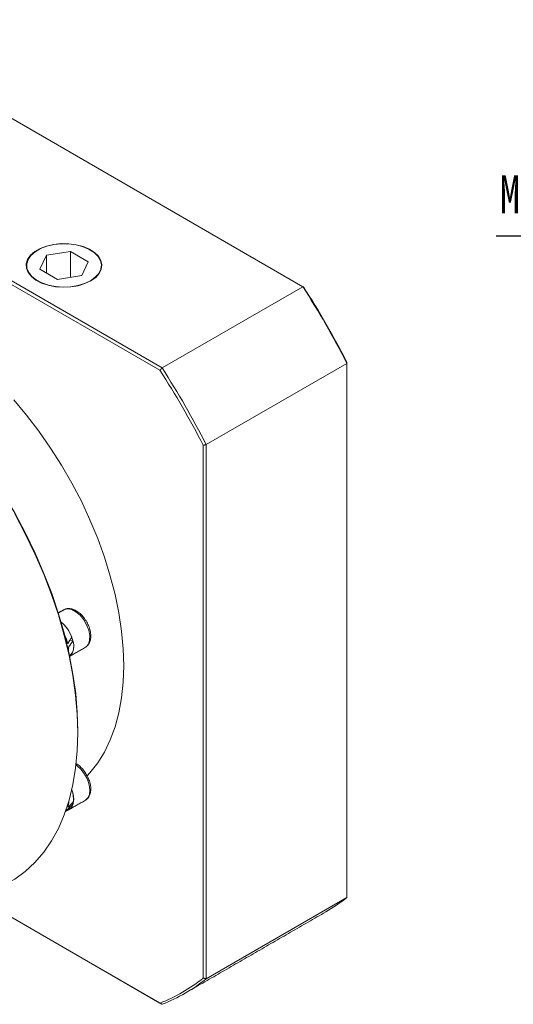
# Model space of a CAD drawing. Header units: millimetres. Extents: x 0 to 1090, y 0 to 771.
# Tile 4 of 7: x 488 to 579, y 168 to 349. Entities that reach past the tile are written whole.
import ezdxf

# ---------------------------------------------------------------- set-up
doc = ezdxf.new("R2010")
doc.units = ezdxf.units.MM
doc.header["$LTSCALE"] = 2
doc.header["$PDSIZE"] = -5
doc.layers.get('0').update_dxf_attribs({"lineweight": 18})
doc.layers.get('Defpoints').update_dxf_attribs({"lineweight": 18})
doc.styles.add('TH_GBDIM', font='txt', dxfattribs={"width": 0.8})
doc.dimstyles.new('TH_GBDIM', dxfattribs={"dimscale": 2, "dimtxt": 3.5, "dimasz": 2.5, "dimexe": 2, "dimexo": 0, "dimgap": 1.5, "dimtad": 1, "dimdec": 1, "dimdsep": 46, "dimtxsty": 'TH_GBDIM', "dimcen": 2.5, "dimdle": 5, "dimclrd": 4, "dimclre": 4, "dimclrt": 3, "dimadec": 0, "dimazin": 0, "dimtfac": 0.714286, "dimtdec": 1, "dimtmove": 0, "dimatfit": 3, "dimfxl": 1, "dimtolj": 1, "dimarcsym": 0})

# ---------------------------------------------------------------- blocks, each defined once
blk = doc.blocks.new('*D9')
at = {"color": 4, "lineweight": -2}
for p, q in [((575.74, 309.53), (618.87, 309.53)), ((618.87, 309.53), (642.46, 296.98)), ((653.94, 285.88), (653.94, 295.88)), ((648.94, 290.88), (658.94, 290.88))]:
    blk.add_line(p, q, dxfattribs=at)
at = {"color": 4}
blk.add_solid([(642.07, 296.25), (642.85, 297.72), (646.88, 294.64)], dxfattribs=at)
at = {"layer": 'Defpoints', "color": 0}
for p in [(646.88, 294.64), (661, 287.12)]:
    blk.add_point(p, dxfattribs=at)
at = {"color": 3, "insert": (589.52, 316.86), "char_height": 7, "attachment_point": 5, "style": 'TH_GBDIM'}
blk.add_mtext('\\A1;{M16深36}{}{}', dxfattribs=at)

msp = doc.modelspace()

# ---------------------------------------------------------------- linework, layer by layer
at = {"color": 7, "linetype": 'Continuous', "lineweight": 15}
for p, q in [((539.94, 300.14), (454.48, 349.48)), ((513.53, 284.69), (428.27, 333.91)), ((428.45, 334.46), (513.92, 285.12)), ((492.53, 305.96), (491.33, 303.38)), ((496.99, 306.65), (492.53, 305.96)), ((492.53, 302.69), (492.53, 305.96)), ((500.25, 304.76), (496.99, 306.65)), ((496.99, 301.87), (496.99, 306.65)), ((499.06, 302.19), (500.25, 304.76)), ((491.33, 303.38), (494.6, 301.5)), ((494.6, 301.5), (499.06, 302.19)), ((539.94, 300.14), (513.92, 285.12)), ((522.1, 270.95), (548.12, 285.97)), ((548.12, 187.28), (548.12, 285.97)), ((521.53, 172.38), (521.53, 270.83)), ((522.1, 270.95), (522.1, 172.26)), ((497.42, 234.72), (496.89, 234.82)), ((496.51, 234.19), (496.28, 234.24)), ((496.63, 233.54), (496.43, 233.58)), ((496.63, 233.54), (496.63, 232.73)), ((496.51, 203.94), (496.37, 204.08)), ((497.42, 204.46), (497.22, 204.65)), ((496.3, 203.5), (496.09, 203.24)), ((496.3, 203.5), (496.21, 203.59)), ((480.27, 186.96), (513.53, 167.76)), ((513.92, 167.54), (480.27, 186.96)), ((548.12, 187.28), (522.1, 172.26))]:
    msp.add_line(p, q, dxfattribs=at)
at = {"color": 7, "linetype": 'Continuous', "lineweight": 15, "flags": 128}
for points in [[(500.74, 301.21), (501.64, 301.85), (502.29, 302.57), (502.68, 303.36), (502.79, 304.17), (502.61, 304.99), (502.15, 305.76), (501.44, 306.46), (500.49, 307.07), (499.34, 307.55), (498.06, 307.9), (496.68, 308.08), (495.26, 308.1), (493.87, 307.96), (492.55, 307.65), (491.37, 307.2), (490.37, 306.63), (489.59, 305.94), (489.06, 305.18), (488.81, 304.38), (488.85, 303.56), (489.17, 302.77), (489.76, 302.02), (490.6, 301.36), (491.65, 300.82), (492.87, 300.4), (494.21, 300.14), (495.62, 300.03), (497.03, 300.09), (498.39, 300.32), (499.65, 300.7), (500.74, 301.21)], [(500.68, 301.25), (501.57, 301.87), (502.22, 302.59), (502.6, 303.37), (502.71, 304.17), (502.53, 304.97), (502.08, 305.74), (501.37, 306.44), (500.43, 307.04), (499.3, 307.51), (498.03, 307.85), (496.67, 308.03), (495.27, 308.05), (493.89, 307.91), (492.59, 307.61), (491.42, 307.17), (490.43, 306.6), (489.66, 305.92), (489.14, 305.17), (488.9, 304.38), (488.93, 303.57), (489.25, 302.78), (489.83, 302.05), (490.66, 301.4), (491.7, 300.85), (492.9, 300.44), (494.23, 300.18), (495.62, 300.08), (497.01, 300.14), (498.36, 300.36), (499.6, 300.74), (500.68, 301.25)], [(456.2, 291), (458.38, 289.68), (461.28, 287.72), (464.15, 285.54), (466.99, 283.16), (469.77, 280.58), (472.49, 277.82), (475.13, 274.88), (477.69, 271.8), (480.14, 268.57), (482.47, 265.22), (484.68, 261.76), (486.76, 258.21), (488.69, 254.58), (490.46, 250.89), (492.07, 247.17), (493.51, 243.42), (494.77, 239.66), (495.85, 235.92), (496.74, 232.21), (497.44, 228.54), (497.94, 224.94), (498.24, 221.43), (498.34, 218.01)], [(506.82, 230.1), (506.72, 233.25), (506.42, 236.51), (505.92, 239.85), (505.23, 243.24), (504.34, 246.68), (503.27, 250.15), (502.01, 253.61), (500.58, 257.07), (498.99, 260.48), (497.23, 263.85), (495.34, 267.14), (493.3, 270.33), (491.14, 273.42), (488.86, 276.39), (486.49, 279.21)], [(498.34, 217.69), (498.24, 221.13), (497.93, 224.66), (497.43, 228.29), (496.73, 231.97), (495.84, 235.71), (494.75, 239.48), (493.48, 243.26), (492.03, 247.04), (490.41, 250.79), (488.62, 254.5), (486.68, 258.15)], [(499.73, 233.5), (499.87, 233.6), (500.29, 234.11), (500.52, 234.82), (500.54, 235.7), (500.35, 236.67), (499.97, 237.67), (499.42, 238.61), (498.75, 239.43), (498, 240.06), (497.23, 240.47), (496.5, 240.62), (495.86, 240.5), (495.73, 240.43)], [(496.82, 231.83), (496.9, 231.89), (497.32, 232.39), (497.55, 233.11), (497.57, 233.99), (497.38, 234.96), (497, 235.95), (496.45, 236.89), (495.78, 237.71), (495.21, 238.22)], [(495.89, 235.76), (496.18, 235.19), (496.51, 234.19)], [(500.07, 209.78), (500.58, 210.33), (502.01, 212.13), (503.27, 214.15), (504.34, 216.38), (505.23, 218.79), (505.92, 221.39), (506.42, 224.15), (506.72, 227.05), (506.82, 230.1)], [(485.91, 190.22), (486.68, 190.68), (488.62, 192.09), (490.41, 193.74), (492.03, 195.62), (493.48, 197.72), (494.75, 200.04), (495.84, 202.55), (496.73, 205.26), (497.43, 208.13), (497.93, 211.18), (498.24, 214.37), (498.34, 217.69)], [(499.73, 205.24), (500.19, 205.67), (500.47, 206.33), (500.56, 207.17), (500.43, 208.12), (500.11, 209.11), (499.6, 210.07), (498.96, 210.94), (498.23, 211.63), (498.01, 211.8)], [(496.43, 203.39), (496.75, 203.52), (497.22, 203.96), (497.5, 204.62), (497.59, 205.45), (497.46, 206.4), (497.22, 207.17)], [(496.65, 204.97), (496.65, 204.74), (496.51, 203.94)], [(497.42, 204.46), (497.08, 203.86), (496.74, 203.57)]]:
    msp.add_lwpolyline(points, dxfattribs=at)
at = {"color": 7, "linetype": 'Continuous', "lineweight": 15}
for centre, radius, start, end in [((403.42, 211.88), 162.57, 27.1158, 32.8842), ((404.1, 212.27), 161.88, 27.1673, 32.8327), ((377.51, 196.92), 161.88, 27.1673, 32.8327), ((377.4, 196.85), 162.57, 27.1158, 32.8842), ((491.29, 233.25), 6.3, 19.8691, 51.2814), ((495.02, 233.75), 2.59, 313.8748, 21.9989), ((492.65, 205.35), 4.9, 355.7616, 21.2564), ((528.42, 211.93), 31.55, 300.0099, 308.6281), ((502.03, 196.91), 31.34, 291.5287, 308.482), ((502.45, 196.85), 31.48, 291.3755, 308.6353)]:
    msp.add_arc(centre, radius, start, end, dxfattribs=at)
for centre, major_axis, ratio, start_param, end_param in [((493.86, 234.73), (4.31, 6.22), 0.332292, 4.854586, 5.042689), ((494.76, 235.25), (4.31, 6.22), 0.332292, 4.666483, 4.854586), ((494.76, 206.99), (5.79, 5.28), 0.46764, 4.557231, 4.745334), ((493.86, 206.47), (5.79, 5.28), 0.46764, 4.745334, 4.933437)]:
    msp.add_ellipse(centre, major_axis=major_axis, ratio=ratio, start_param=start_param, end_param=end_param, dxfattribs=at)
for points in [[(490.9, 306.9), (490.84, 306.86)], [(500.74, 306.86), (500.69, 306.9)], [(540.12, 300.04), (539.94, 300.14)], [(548.12, 286.18), (548.12, 285.97)], [(513.53, 284.69), (513.92, 285.12)], [(521.53, 270.83), (522.1, 270.95)], [(495.73, 240.43), (494.72, 239.85)], [(496.82, 231.83), (499.73, 233.5)], [(498.34, 217.69), (498.34, 218.01)], [(496.76, 203.53), (499.73, 205.24)], [(496.07, 203.19), (496.74, 203.57)], [(518.18, 169.59), (544.2, 184.61)], [(521.53, 172.38), (522.1, 172.26)], [(513.92, 167.54), (513.53, 167.76)]]:
    msp.add_open_spline(points, degree=1, dxfattribs=at)
for points, knots in [([(499.7, 233.52), (499.81, 233.58), (500.11, 233.73), (500.45, 234.22), (500.7, 234.88), (500.76, 235.68), (500.65, 236.58), (500.34, 237.51), (499.88, 238.41), (499.29, 239.23), (498.6, 239.91), (497.84, 240.41), (497.08, 240.67), (496.38, 240.68), (495.93, 240.59), (495.76, 240.45), (495.75, 240.44)], [0, 0, 0, 0, 0.041188, 0.114966, 0.18948, 0.268449, 0.350844, 0.433816, 0.516552, 0.599368, 0.682678, 0.767023, 0.85276, 0.926495, 0.997296, 1, 1, 1, 1]), ([(499.71, 205.24), (499.72, 205.25), (499.95, 205.33), (500.27, 205.69), (500.61, 206.29), (500.75, 207.03), (500.72, 207.89), (500.51, 208.81), (500.12, 209.74), (499.58, 210.6), (498.93, 211.34), (498.39, 211.82), (498.06, 211.97), (498, 212)], [0, 0, 0, 0, 0.0085656, 0.1079167, 0.2058981, 0.3082337, 0.4164492, 0.5271568, 0.6376446, 0.7479782, 0.858728, 0.9704829, 1, 1, 1, 1])]:
    msp.add_open_spline(points, degree=3, knots=knots, dxfattribs=at)

# ---------------------------------------------------------------- dimensions: what is measured, and where the dimension line sits
dim = msp.add_diameter_dim_2p(p1=(661, 287.12), p2=(646.88, 294.64), text='{M16深36}{}{}', dimstyle='TH_GBDIM', override={"dimgap": 1.5, "dimtad": 1, "dimtih": 1, "dimtoh": 1, "dimdec": 1, "dimlfac": 1, "dimse1": 0, "dimse2": 0, "dimsd1": 0, "dimsd2": 0, "dimtix": 0, "dimtofl": 0, "dimatfit": 3})
dim.commit()
dim.dimension.update_dxf_attribs({"geometry": '*D9', "text_midpoint": (589.52, 309.53), "dimtype": 163})

doc.saveas('drawing.dxf')
